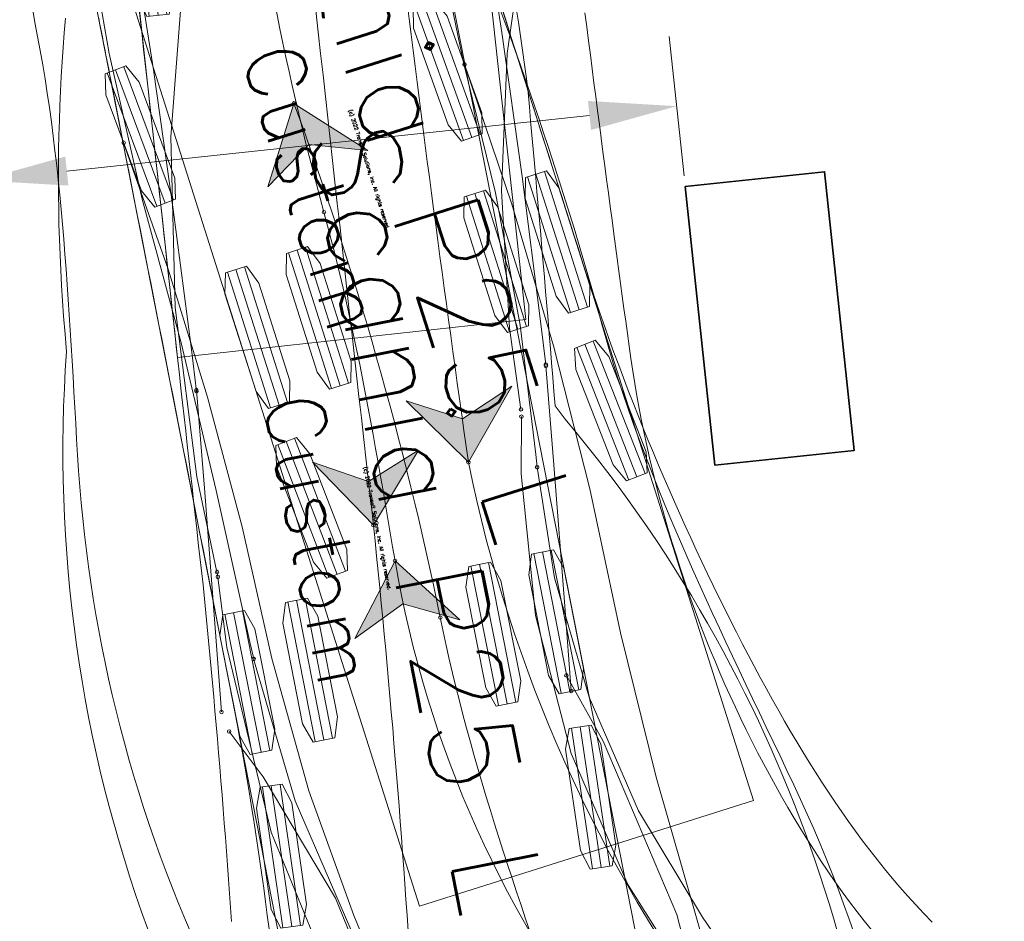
# Model space of a CAD drawing. Header units: metres. Extents: x -173 to 224, y -225 to 46.
# Tile 34 of 42: x 33.29 to 40.31, y 23.44 to 29.87. Entities that reach past the tile are written whole.
import ezdxf
from ezdxf.enums import TextEntityAlignment as Align

# ---------------------------------------------------------------- set-up
doc = ezdxf.new("R2010")
doc.units = ezdxf.units.M
doc.layers.get('Defpoints').update_dxf_attribs({"color": 40, "lineweight": 25})
doc.layers.add('N-WE-GR-GRAS-G', color=60, linetype='Continuous', lineweight=35)
doc.layers.add('X-XX-AL-M-250', color=7, linetype='Continuous', lineweight=18)
doc.styles.add('NLCS-ISO-M250-T25', font='NLCS-ISO.ttf', dxfattribs={"height": 0.625})
doc.styles.add('TSText', font='Simplex.shx')
doc.dimstyles.new('NLCS-M250-T25-PIJL_L2_H4', dxfattribs={"dimscale": 0.25, "dimtxt": 2.5, "dimasz": 2.5, "dimexe": 2, "dimexo": 2, "dimgap": 0.7, "dimtad": 1, "dimzin": 0, "dimdsep": 46, "dimtxsty": 'NLCS-ISO-M250-T25', "dimcen": 0, "dimdle": 2, "dimclrd": 256, "dimclre": 256, "dimclrt": 256, "dimadec": 4, "dimazin": 0, "dimtfac": 1, "dimtdec": 3, "dimtofl": 0, "dimtmove": 0, "dimatfit": 3, "dimfxl": 2, "dimfxlon": 1, "dimtfillclr": 256, "dimtolj": 1, "dimtzin": 0, "dimlwd": -1, "dimlwe": -1, "dimarcsym": 0})

# ---------------------------------------------------------------- blocks, each defined once
blk = doc.blocks.new('*U439')
at = {"layer": 'X-XX-AL-M-250', "color": 2, "linetype": 'Continuous', "lineweight": 0, "ltscale": 0.3048, "transparency": 33554687}
blk.add_circle((0, 0), 0.0127, dxfattribs=at)
blk = doc.blocks.new('*U441')
at = {"layer": 'X-XX-AL-M-250', "color": 2, "linetype": 'Continuous', "lineweight": 0, "ltscale": 0.3048, "transparency": 33554687}
blk.add_circle((0, 0), 0.0127, dxfattribs=at)
blk = doc.blocks.new('*U442')
at = {"layer": 'X-XX-AL-M-250', "color": 2, "linetype": 'Continuous', "lineweight": 0, "ltscale": 0.3048, "transparency": 33554687}
blk.add_circle((0, 0), 0.0127, dxfattribs=at)
blk = doc.blocks.new('*U444')
at = {"layer": 'X-XX-AL-M-250', "color": 2, "linetype": 'Continuous', "lineweight": 0, "ltscale": 0.3048, "transparency": 33554687}
blk.add_circle((0, 0), 0.0127, dxfattribs=at)
blk = doc.blocks.new('*U446')
at = {"layer": 'X-XX-AL-M-250', "color": 3, "linetype": 'Continuous', "ltscale": 0.3048, "transparency": 33554687, "flags": 128}
for points in [[(34.6151, 23.3313), (34.5659, 23.4463), (34.5185, 23.5613), (34.4727, 23.6764), (34.4285, 23.7914), (34.3859, 23.9065), (34.3448, 24.0215), (34.3053, 24.1366), (34.2674, 24.2516), (34.231, 24.3667), (34.1961, 24.4816), (34.1626, 24.5966), (34.1307, 24.7115), (34.1002, 24.8263), (34.0712, 24.941), (34.0438, 25.0558), (34.0177, 25.1704), (33.9931, 25.285), (33.9698, 25.3994), (33.9479, 25.5138), (33.9274, 25.6281), (33.9082, 25.7423), (33.8903, 25.8564), (33.8738, 25.9706), (33.8588, 26.0846), (33.8451, 26.1985), (33.8327, 26.3123), (33.8215, 26.4261), (33.8117, 26.5396), (33.8031, 26.6531), (33.7958, 26.7664), (33.7894, 26.8796), (33.7831, 26.9922), (33.7768, 27.1043), (33.7704, 27.2159), (33.7641, 27.3271), (33.7576, 27.4377), (33.751, 27.5479), (33.7442, 27.6577), (33.7372, 27.7669), (33.73, 27.8758), (33.7224, 27.9841), (33.7145, 28.092), (33.7063, 28.1993), (33.6977, 28.3062), (33.6886, 28.4126), (33.679, 28.5186), (33.6689, 28.624), (33.6583, 28.729), (33.647, 28.8334), (33.635, 28.9374), (33.6224, 29.0409), (33.609, 29.1439), (33.5949, 29.2465), (33.5799, 29.3487), (33.5642, 29.4504), (33.5475, 29.5517), (33.5298, 29.6526), (33.5113, 29.7531), (33.4924, 29.8534), (33.4741, 29.9539)], [(36.8271, 29.9451), (36.8576, 29.8489), (36.8881, 29.7529), (36.9185, 29.657), (36.9489, 29.5613), (36.9792, 29.4657), (37.0095, 29.3703), (37.0398, 29.275), (37.07, 29.1798), (37.1001, 29.0848), (37.1302, 28.99), (37.1603, 28.8953), (37.1903, 28.8007), (37.2202, 28.7063), (37.2502, 28.612), (37.28, 28.5179), (37.3099, 28.4239), (37.3397, 28.33), (37.3695, 28.2364), (37.3997, 28.1429), (37.4303, 28.0499), (37.4613, 27.9571), (37.4928, 27.8647), (37.5248, 27.7726), (37.5571, 27.6809), (37.59, 27.5895), (37.6232, 27.4985), (37.6569, 27.4077), (37.691, 27.3173), (37.7255, 27.2272)], [(37.7255, 27.2272), (37.7604, 27.1376), (37.7958, 27.0481), (37.8315, 26.9591), (37.8677, 26.8704), (37.9042, 26.7821), (37.9412, 26.6941), (37.9785, 26.6065), (38.0162, 26.5193), (38.0543, 26.4325), (38.0928, 26.346), (38.1316, 26.2599), (38.1708, 26.1742), (38.2103, 26.0889), (38.2502, 26.004), (38.2905, 25.9195), (38.331, 25.8354), (38.3719, 25.7518), (38.4132, 25.6685), (38.4547, 25.5857), (38.4965, 25.5034), (38.5387, 25.4215), (38.5811, 25.34), (38.6239, 25.2591), (38.667, 25.1787), (38.7105, 25.0988), (38.7543, 25.0195), (38.7986, 24.9408), (38.8408, 24.8671), (38.8836, 24.7936), (38.9269, 24.7205), (38.9708, 24.6477), (39.0154, 24.5754), (39.0606, 24.5034), (39.1064, 24.4319), (39.153, 24.3608), (39.2003, 24.2902), (39.2483, 24.2201), (39.2972, 24.1506), (39.3468, 24.0817), (39.3973, 24.0134), (39.4486, 23.9458), (39.5008, 23.8789), (39.5539, 23.8127), (39.6079, 23.7472), (39.6629, 23.6827), (39.7189, 23.619), (39.7759, 23.5562), (39.8337, 23.4942), (39.8924, 23.4331)]]:
    blk.add_lwpolyline(points, dxfattribs=at)
blk = doc.blocks.new('*U450')
at = {"layer": 'X-XX-AL-M-250', "color": 254, "linetype": 'Continuous', "lineweight": 0, "ltscale": 0.3048, "transparency": 33554687}
blk.add_lwpolyline([(0, 1.25), (-10.24, 1.25), (-10.24, -1.25), (0, -1.25), (0, 1.25), (0, 1.25)], close=True, dxfattribs=at)
blk = doc.blocks.new('*U449')
at = {"layer": 'X-XX-AL-M-250', "color": 2, "linetype": 'Continuous', "ltscale": 0.3048, "transparency": 33554687}
for p, q in [((0.9662, 0.813), (1.0589, -0.1988)), ((1.0294, 0.8188), (1.1222, -0.193)), ((1.0927, 0.8246), (1.1854, -0.1872)), ((-1.1954, 0.1822), (-1.0819, -0.8274)), ((-1.1323, 0.1893), (-1.0188, -0.8203)), ((-1.0692, 0.1964), (-0.9557, -0.8132)), ((2.0632, -2.9984), (2.3705, -3.9668)), ((2.1237, -2.9792), (2.431, -3.9475)), ((2.1842, -2.9599), (2.4916, -3.9283)), ((1.6274, -3.1367), (1.9347, -4.1051)), ((1.6879, -3.1175), (1.9953, -4.0859)), ((1.7484, -3.0982), (2.0558, -4.0666)), ((0.4792, -3.5011), (0.7866, -4.4695)), ((0.3582, -3.5395), (0.6655, -4.5079)), ((0.4187, -3.5203), (0.7261, -4.4887)), ((0.0435, -3.6394), (0.3508, -4.6078)), ((-0.0776, -3.6778), (0.2298, -4.6462)), ((-0.0171, -3.6586), (0.2903, -4.627)), ((2.4732, -4.193), (2.8443, -5.1388)), ((2.5323, -4.1698), (2.9034, -5.1156)), ((2.4141, -4.2162), (2.7852, -5.162)), ((0.2816, -4.9092), (0.6465, -5.8574)), ((0.3408, -4.8864), (0.7058, -5.8346)), ((0.4001, -4.8636), (0.765, -5.8118))]:
    blk.add_line(p, q, dxfattribs=at)
at = {"layer": 'X-XX-AL-M-250', "color": 254, "linetype": 'Continuous', "ltscale": 0.3048, "transparency": 33554687, "flags": 128}
for points in [[(0.9505, 0.8115), (1.1084, 0.826), (1.1689, 0.6887), (1.2357, -0.0398), (1.2011, -0.1858), (1.0432, -0.2002), (0.9827, -0.0629), (0.916, 0.6655)], [(-1.211, 0.1805), (-1.0535, 0.1982), (-0.9902, 0.0622), (-0.9085, -0.6648), (-0.94, -0.8114), (-1.0976, -0.8292), (-1.1609, -0.6931), (-1.2426, 0.0338)], [(2.0482, -3.0031), (2.1992, -2.9552), (2.2878, -3.0763), (2.5091, -3.7736), (2.5066, -3.9236), (2.3555, -3.9715), (2.267, -3.8504), (2.0457, -3.1531)], [(1.6124, -3.1414), (1.7635, -3.0935), (1.852, -3.2146), (2.0733, -3.9119), (2.0708, -4.0619), (1.9197, -4.1098), (1.8312, -3.9887), (1.6099, -3.2914)], [(0.3432, -3.5442), (0.4942, -3.4963), (0.5828, -3.6174), (0.8041, -4.3147), (0.8016, -4.4647), (0.6505, -4.5126), (0.562, -4.3915), (0.3407, -3.6943)], [(-0.0926, -3.6825), (0.0585, -3.6346), (0.147, -3.7557), (0.3683, -4.453), (0.3658, -4.603), (0.2147, -4.6509), (0.1262, -4.5298), (-0.0951, -3.8326)], [(2.3994, -4.2219), (2.547, -4.164), (2.6434, -4.279), (2.9105, -4.96), (2.918, -5.1098), (2.7705, -5.1677), (2.6741, -5.0528), (2.4069, -4.3718)], [(0.2669, -4.9148), (0.4148, -4.8579), (0.5105, -4.9735), (0.7732, -5.6562), (0.7797, -5.8061), (0.6318, -5.863), (0.5362, -5.7474), (0.2734, -5.0647)]]:
    blk.add_lwpolyline(points, close=True, dxfattribs=at)
at = {"layer": 'X-XX-AL-M-250', "rotation": 107.6080401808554}
blk.add_blockref('*U450', (-0.6141, 1.9349), dxfattribs=at)
at = {"layer": 'X-XX-AL-M-250', "color": 4, "transparency": 33554687, "style": 'TSText'}
for s, height, p in [('Scania P25 L', 0.625, (1.2803, -2.8356)), ('Custom', 0.41667, (0.5356, -3.0719)), ('(c) 2022 Transoft Solutions, Inc. All rights reserved.', 0.025, (0.9347, -2.9452))]:
    blk.add_text(s, height=height, rotation=287.60804, dxfattribs=at).set_placement(p, align=Align.MIDDLE_CENTER)
blk = doc.blocks.new('*U469')
at = {"layer": 'X-XX-AL-M-250', "color": 6, "linetype": 'Continuous', "lineweight": 0, "ltscale": 0.3048, "transparency": 33554687}
blk.add_circle((0, 0), 0.0127, dxfattribs=at)
blk = doc.blocks.new('*U470')
at = {"layer": 'X-XX-AL-M-250', "transparency": 33554687}
blk.add_hatch(color=4, dxfattribs=at).paths.add_polyline_path([(0, 0), (-0.2877, -0.5548), (0.0547, -0.3077), (0.4615, -0.4215)])
at = {"layer": 'X-XX-AL-M-250', "color": 4, "linetype": 'Continuous', "ltscale": 0.3048, "transparency": 33554687, "flags": 128}
blk.add_lwpolyline([(0, 0), (-0.2877, -0.5548), (0.0547, -0.3077), (0.4615, -0.4215)], close=True, dxfattribs=at)
blk = doc.blocks.new('*U471')
at = {"layer": 'X-XX-AL-M-250', "color": 6, "linetype": 'Continuous', "lineweight": 0, "ltscale": 0.3048, "transparency": 33554687}
blk.add_circle((0, 0), 0.0127, dxfattribs=at)
blk = doc.blocks.new('*U472')
at = {"layer": 'X-XX-AL-M-250', "color": 6, "linetype": 'Continuous', "lineweight": 0, "ltscale": 0.3048, "transparency": 33554687}
blk.add_circle((0, 0), 0.0127, dxfattribs=at)
blk = doc.blocks.new('*U473')
at = {"layer": 'X-XX-AL-M-250', "color": 6, "linetype": 'Continuous', "lineweight": 0, "ltscale": 0.3048, "transparency": 33554687}
blk.add_circle((0, 0), 0.0127, dxfattribs=at)
blk = doc.blocks.new('*U425')
at = {"layer": 'X-XX-AL-M-250', "color": 2, "linetype": 'Continuous', "ltscale": 0.3048, "transparency": 33554687, "flags": 128}
for points in [[(37.0747, 26.6797), (37.066, 26.7691), (36.953, 27.6932), (36.7786, 28.6364), (36.5494, 29.5668), (36.3597, 30.4887), (36.217, 31.419), (36.1453, 32.0739)], [(35.0526, 25.3108), (35.0272, 25.4225), (34.7852, 26.5125), (34.5343, 27.5665), (34.2569, 28.5914), (34.0208, 29.6304), (33.8377, 30.6801), (33.7413, 31.4197)], [(38.3578, 23.3194), (38.2539, 23.468), (37.7988, 24.2264), (37.4451, 25.0391), (37.1996, 25.8908), (37.0748, 26.6786)], [(37.2969, 21.1233), (37.1431, 21.2918), (36.4162, 22.214), (35.8152, 23.2214), (35.3494, 24.2982), (35.0524, 25.3116)]]:
    blk.add_lwpolyline(points, dxfattribs=at)
at = {"layer": 'X-XX-AL-M-250', "color": 6, "linetype": 'Continuous', "ltscale": 0.3048, "transparency": 33554687, "flags": 128}
blk.add_lwpolyline([(36.0609, 26.0112), (36.0441, 26.1114), (36.0271, 26.2116), (36.0101, 26.3118), (35.9929, 26.4119), (35.9757, 26.512), (35.9582, 26.6121), (35.9406, 26.7122), (35.9227, 26.8122), (35.9046, 26.9122), (35.8862, 27.0121), (35.8674, 27.1119), (35.8483, 27.2117), (35.8288, 27.3114), (35.8089, 27.4111), (35.7886, 27.5106), (35.7678, 27.6101), (35.7465, 27.7094), (35.7246, 27.8086), (35.7022, 27.9077), (35.6791, 28.0067), (35.6555, 28.1055), (35.6312, 28.2041), (35.6061, 28.3026), (35.5804, 28.4009), (35.5539, 28.499)], dxfattribs=at)
at = {"layer": 'X-XX-AL-M-250', "color": 6, "linetype": 'Continuous', "ltscale": 0.3048, "transparency": 33554687}
for centre, radius, start, end in [((54.6408, 33.7689), 19.801, 185.85364, 195.43489), ((43.8721, 27.3489), 7.9249, 189.7175, 218.71475)]:
    blk.add_arc(centre, radius, start, end, dxfattribs=at)
at = {"layer": 'X-XX-AL-M-250'}
for name, p in [('*U449', (34.943, 31.7494)), ('*U446', (0, 0)), ('*U444', (37.0747, 26.6797)), ('*U441', (37.0748, 26.6786)), ('*U470', (36.0609, 26.0112)), ('*U439', (35.0524, 25.3116)), ('*U442', (35.0526, 25.3108))]:
    blk.add_blockref(name, p, dxfattribs=at)
for name, p, rotation in [('*U473', (35.5539, 28.499), 105.4348888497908), ('*U472', (35.5539, 28.499), 105.116258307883), ('*U471', (36.0609, 26.0112), 99.93820930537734), ('*U469', (36.0609, 26.0112), 99.71749925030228)]:
    blk.add_blockref(name, p, dxfattribs=dict(at, rotation=rotation))
blk = doc.blocks.new('*U509')
at = {"layer": 'X-XX-AL-M-250', "color": 2, "linetype": 'Continuous', "lineweight": 0, "ltscale": 0.3048, "transparency": 33554687}
blk.add_circle((0, 0), 0.0127, dxfattribs=at)
blk = doc.blocks.new('*U511')
at = {"layer": 'X-XX-AL-M-250', "color": 2, "linetype": 'Continuous', "lineweight": 0, "ltscale": 0.3048, "transparency": 33554687}
blk.add_circle((0, 0), 0.0127, dxfattribs=at)
blk = doc.blocks.new('*U512')
at = {"layer": 'X-XX-AL-M-250', "color": 3, "linetype": 'Continuous', "ltscale": 0.3048, "transparency": 33554687, "flags": 128}
for points in [[(33.9208, 25.0618), (33.9086, 25.1582), (33.8961, 25.2546), (33.8831, 25.3512), (33.8698, 25.4477), (33.856, 25.5443), (33.8418, 25.6409), (33.8273, 25.7375), (33.8123, 25.8342), (33.7969, 25.931), (33.7811, 26.0277), (33.7649, 26.1246), (33.7483, 26.2215), (33.7312, 26.3184), (33.7138, 26.4154), (33.6959, 26.5125), (33.6776, 26.6096), (33.6589, 26.7067), (33.6399, 26.8039), (33.6208, 26.9013), (33.6016, 26.9987), (33.5825, 27.0962), (33.5633, 27.1939), (33.5441, 27.2917), (33.5248, 27.3896), (33.5056, 27.4876), (33.4863, 27.5858), (33.467, 27.684), (33.4477, 27.7824), (33.4283, 27.8809), (33.409, 27.9795), (33.3896, 28.0782), (33.3702, 28.1771), (33.3507, 28.276), (33.3313, 28.3751), (33.3118, 28.4743), (33.2923, 28.5736), (33.2728, 28.6729), (33.2532, 28.7724), (33.2337, 28.8719), (33.2141, 28.9716), (33.1945, 29.0712), (33.1749, 29.171), (33.1553, 29.2707), (33.1357, 29.3705), (33.1161, 29.4704), (33.0965, 29.5702), (33.0769, 29.6701), (33.0573, 29.77), (33.0377, 29.8699), (33.018, 29.9698), (32.9985, 30.0694), (32.9788, 30.1693), (32.9593, 30.2689), (32.9397, 30.3687), (32.9201, 30.4682), (32.9005, 30.5679), (32.881, 30.6672), (32.8615, 30.7667), (32.842, 30.8658), (32.8226, 30.9648), (32.8034, 31.0624), (32.7969, 31.0956), (32.7904, 31.1287), (32.7839, 31.1619), (32.7774, 31.195), (32.7709, 31.2281), (32.7644, 31.2613), (32.7578, 31.2944), (32.7513, 31.3275), (32.7448, 31.3606), (32.7383, 31.3937), (32.7318, 31.4268), (32.7253, 31.4599), (32.7188, 31.493), (32.7123, 31.5261), (32.7058, 31.5592)], [(35.5758, 31.607), (35.6106, 31.5125), (35.6455, 31.4167), (35.6801, 31.3207), (35.7144, 31.2244), (35.7483, 31.128), (35.7819, 31.0314), (35.815, 30.9349), (35.8479, 30.8382), (35.8803, 30.7415), (35.9124, 30.6447), (35.944, 30.5479), (35.9754, 30.4509), (36.0063, 30.3537), (36.0369, 30.2565), (36.0672, 30.1591), (36.097, 30.0618), (36.1266, 29.9642), (36.1557, 29.8666), (36.1845, 29.7688), (36.2129, 29.671), (36.241, 29.5729), (36.2687, 29.4748), (36.2961, 29.3764), (36.3235, 29.2779), (36.3521, 29.1795), (36.3819, 29.0813), (36.413, 28.983), (36.4452, 28.8849), (36.4785, 28.7868), (36.513, 28.6887), (36.5485, 28.5906), (36.585, 28.4924), (36.6225, 28.3943), (36.6609, 28.2961), (36.7001, 28.1978), (36.7403, 28.0995), (36.7813, 28.001), (36.8231, 27.9025), (36.8656, 27.8038), (36.9088, 27.705), (36.9527, 27.606), (36.9972, 27.5069), (37.0423, 27.4075), (37.0879, 27.3079), (37.134, 27.2081), (37.1807, 27.108), (37.2277, 27.0076), (37.2752, 26.9069), (37.3231, 26.8059), (37.3713, 26.7045), (37.4198, 26.6029), (37.4686, 26.5008), (37.5175, 26.3984), (37.5667, 26.2956), (37.616, 26.1925), (37.6655, 26.0889), (37.714, 25.9848), (37.7614, 25.8801), (37.8076, 25.7749), (37.8526, 25.669), (37.8964, 25.5626), (37.9391, 25.4556), (37.9805, 25.3481), (38.0208, 25.24), (38.0598, 25.1314), (38.0974, 25.0222)]]:
    blk.add_lwpolyline(points, dxfattribs=at)
blk = doc.blocks.new('*U516')
at = {"layer": 'X-XX-AL-M-250', "color": 254, "linetype": 'Continuous', "lineweight": 0, "ltscale": 0.3048, "transparency": 33554687}
blk.add_lwpolyline([(0, 1.25), (-10.24, 1.25), (-10.24, -1.25), (0, -1.25), (0, 1.25), (0, 1.25)], close=True, dxfattribs=at)
blk = doc.blocks.new('*U515')
at = {"layer": 'X-XX-AL-M-250', "color": 2, "linetype": 'Continuous', "ltscale": 0.3048, "transparency": 33554687}
for p, q in [((0.9248, 0.713), (1.2688, -0.243)), ((0.9846, 0.7345), (1.3286, -0.2215)), ((0.8651, 0.6915), (1.2091, -0.2645)), ((-1.3335, 0.2173), (-0.978, -0.7345)), ((-1.274, 0.2395), (-0.9185, -0.7123)), ((-1.2146, 0.2617), (-0.8591, -0.6901)), ((1.7108, -3.2125), (1.9066, -4.2095)), ((1.7731, -3.2003), (1.9689, -4.1972)), ((1.8354, -3.188), (2.0312, -4.185)), ((1.2621, -3.3006), (1.458, -4.2976)), ((1.3244, -3.2884), (1.5203, -4.2853)), ((1.3867, -3.2761), (1.5826, -4.2731)), ((-0.0445, -3.5573), (0.1513, -4.5542)), ((0.0178, -3.545), (0.2136, -4.542)), ((0.0801, -3.5328), (0.2759, -4.5297)), ((-0.4931, -3.6454), (-0.2973, -4.6423)), ((-0.4308, -3.6332), (-0.235, -4.6301)), ((-0.3685, -3.6209), (-0.1727, -4.6179)), ((1.9791, -4.4576), (2.1288, -5.4625)), ((2.0419, -4.4482), (2.1916, -5.4531)), ((2.1047, -4.4389), (2.2544, -5.4438)), ((-0.225, -4.878), (-0.079, -5.8834)), ((-0.1622, -4.8689), (-0.0162, -5.8743)), ((-0.0993, -4.8597), (0.0466, -5.8652))]:
    blk.add_line(p, q, dxfattribs=at)
at = {"layer": 'X-XX-AL-M-250', "color": 254, "linetype": 'Continuous', "ltscale": 0.3048, "transparency": 33554687, "flags": 128}
for points in [[(0.8503, 0.6861), (0.9994, 0.7398), (1.0925, 0.6221), (1.3402, -0.0662), (1.3434, -0.2162), (1.1942, -0.2699), (1.1011, -0.1522), (0.8535, 0.5361)], [(-1.3483, 0.2117), (-1.1998, 0.2672), (-1.1053, 0.1507), (-0.8493, -0.5346), (-0.8443, -0.6846), (-0.9928, -0.74), (-1.0873, -0.6235), (-1.3433, 0.0618)], [(1.6953, -3.2155), (1.8508, -3.185), (1.9251, -3.3154), (2.0661, -4.0332), (2.0467, -4.1819), (1.8911, -4.2125), (1.8169, -4.0821), (1.6759, -3.3643)], [(1.2467, -3.3037), (1.4022, -3.2731), (1.4765, -3.4035), (1.6175, -4.1213), (1.598, -4.2701), (1.4425, -4.3006), (1.3682, -4.1702), (1.2272, -3.4524)], [(-0.06, -3.5603), (0.0956, -3.5298), (0.1698, -3.6601), (0.3108, -4.3779), (0.2914, -4.5267), (0.1359, -4.5573), (0.0616, -4.4269), (-0.0794, -3.7091)], [(-0.5086, -3.6484), (-0.3531, -3.6179), (-0.2788, -3.7483), (-0.1378, -4.4661), (-0.1572, -4.6148), (-0.3128, -4.6454), (-0.387, -4.515), (-0.528, -3.7972)], [(1.9635, -4.4599), (2.1203, -4.4366), (2.1885, -4.5702), (2.2963, -5.2937), (2.27, -5.4415), (2.1132, -5.4648), (2.045, -5.3312), (1.9372, -4.6076)], [(-0.2406, -4.8803), (-0.0838, -4.8575), (-0.0161, -4.9914), (0.089, -5.7153), (0.0622, -5.8629), (-0.0946, -5.8857), (-0.1623, -5.7518), (-0.2674, -5.0279)]]:
    blk.add_lwpolyline(points, close=True, dxfattribs=at)
at = {"layer": 'X-XX-AL-M-250', "rotation": 101.1127567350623}
blk.add_blockref('*U516', (-0.3913, 1.9919), dxfattribs=at)
at = {"layer": 'X-XX-AL-M-250', "color": 4, "transparency": 33554687, "style": 'TSText'}
for s, height, p in [('Scania P25 L', 0.625, (0.9513, -2.9622)), ('Custom', 0.41667, (0.1847, -3.1128)), ('(c) 2022 Transoft Solutions, Inc. All rights reserved.', 0.025, (0.5956, -3.0321))]:
    blk.add_text(s, height=height, rotation=281.11276, dxfattribs=at).set_placement(p, align=Align.MIDDLE_CENTER)
blk = doc.blocks.new('*U526')
at = {"layer": 'X-XX-AL-M-250', "color": 6, "linetype": 'Continuous', "lineweight": 0, "ltscale": 0.3048, "transparency": 33554687}
blk.add_circle((0, 0), 0.0127, dxfattribs=at)
blk = doc.blocks.new('*U527')
at = {"layer": 'X-XX-AL-M-250', "color": 6, "linetype": 'Continuous', "lineweight": 0, "ltscale": 0.3048, "transparency": 33554687}
blk.add_circle((0, 0), 0.0127, dxfattribs=at)
blk = doc.blocks.new('*U528')
at = {"layer": 'X-XX-AL-M-250', "color": 6, "linetype": 'Continuous', "lineweight": 0, "ltscale": 0.3048, "transparency": 33554687}
blk.add_circle((0, 0), 0.0127, dxfattribs=at)
blk = doc.blocks.new('*U529')
at = {"layer": 'X-XX-AL-M-250', "transparency": 33554687}
blk.add_hatch(color=4, dxfattribs=at).paths.add_polyline_path([(0, 0), (-0.1878, -0.5961), (0.1069, -0.2936), (0.5272, -0.3357)])
at = {"layer": 'X-XX-AL-M-250', "color": 4, "linetype": 'Continuous', "ltscale": 0.3048, "transparency": 33554687, "flags": 128}
blk.add_lwpolyline([(0, 0), (-0.1878, -0.5961), (0.1069, -0.2936), (0.5272, -0.3357)], close=True, dxfattribs=at)
blk = doc.blocks.new('*U499')
at = {"layer": 'X-XX-AL-M-250', "color": 2, "linetype": 'Continuous', "ltscale": 0.3048, "transparency": 33554687, "flags": 128}
for points in [[(37.2357, 24.2236), (36.9848, 25.0896), (36.6827, 26.1446), (36.4288, 27.1745), (36.2089, 28.2018), (35.9504, 29.2224), (35.6525, 30.2322), (35.3154, 31.2296)], [(34.8098, 24.4755), (34.5264, 25.1559), (34.2046, 26.0466), (33.9422, 26.9898), (33.7288, 27.9302), (33.4827, 28.8545), (33.201, 29.7684), (32.8838, 30.6708)]]:
    blk.add_lwpolyline(points, dxfattribs=at)
at = {"layer": 'X-XX-AL-M-250', "color": 6, "linetype": 'Continuous', "ltscale": 0.3048, "transparency": 33554687, "flags": 128}
blk.add_lwpolyline([(35.7845, 25.0376), (35.7518, 25.1338), (35.7193, 25.2301), (35.6871, 25.3265), (35.6551, 25.4229), (35.6235, 25.5195), (35.5922, 25.6161), (35.5613, 25.7129), (35.5308, 25.8098), (35.5007, 25.9068), (35.4711, 26.004), (35.4419, 26.1014), (35.4133, 26.1989), (35.3853, 26.2965), (35.3578, 26.3943), (35.331, 26.4923), (35.3048, 26.5905), (35.2794, 26.6889), (35.2546, 26.7874), (35.2306, 26.8861), (35.2074, 26.985), (35.1851, 27.0841), (35.1635, 27.1834), (35.1429, 27.2829)], dxfattribs=at)
at = {"layer": 'X-XX-AL-M-250', "color": 6, "linetype": 'Continuous', "ltscale": 0.3048, "transparency": 33554687}
blk.add_arc((9.8711, 22.0751), 25.8028, 11.6441, 20.12159, dxfattribs=at)
at = {"layer": 'X-XX-AL-M-250'}
for name, p in [('*U512', (0, 0)), ('*U515', (34.0991, 30.9516)), ('*U511', (35.3154, 31.2296)), ('*U529', (34.0991, 30.9516)), ('*U509', (32.8838, 30.6708))]:
    blk.add_blockref(name, p, dxfattribs=at)
for name, p, rotation in [('*U528', (34.0991, 30.9516), 110.1215919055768), ('*U526', (35.1429, 27.2829), 101.7083441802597), ('*U527', (35.1429, 27.2829), 101.6440990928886)]:
    blk.add_blockref(name, p, dxfattribs=dict(at, rotation=rotation))
blk = doc.blocks.new('*D530')
at = {"layer": 'Defpoints', "color": 0, "transparency": 16777216}
for p in [(37.9752, 29.2555), (38.142, 27.6877), (33.17, 27.1587)]:
    blk.add_point(p, dxfattribs=at)
at = {"layer": 'X-XX-AL-M-250', "transparency": 16777216}
for p, q in [((38.0281, 28.7583), (37.9222, 29.7527)), ((33.0561, 28.2292), (32.9503, 29.2236)), ((37.3537, 29.1894), (33.6247, 28.7926)), ((33.0032, 28.7264), (28.2387, 28.2195))]:
    blk.add_line(p, q, dxfattribs=at)
for points in [[(37.3426, 29.2929), (37.3647, 29.0858), (37.9752, 29.2555)], [(33.6137, 28.8962), (33.6357, 28.689), (33.0032, 28.7264)]]:
    blk.add_solid(points, dxfattribs=at)
at = {"layer": 'X-XX-AL-M-250', "transparency": 16777216, "insert": (29.0448, 28.7955), "char_height": 0.625, "attachment_point": 5, "rotation": 6.07388, "style": 'NLCS-ISO-M250-T25'}
blk.add_mtext('\\A1;5.00', dxfattribs=at)
blk = doc.blocks.new('*U545')
at = {"layer": 'X-XX-AL-M-250', "color": 2, "linetype": 'Continuous', "lineweight": 0, "ltscale": 0.3048, "transparency": 33554687}
blk.add_circle((0, 0), 0.0127, dxfattribs=at)
blk = doc.blocks.new('*U547')
at = {"layer": 'X-XX-AL-M-250', "color": 2, "linetype": 'Continuous', "lineweight": 0, "ltscale": 0.3048, "transparency": 33554687}
blk.add_circle((0, 0), 0.0127, dxfattribs=at)
blk = doc.blocks.new('*U548')
at = {"layer": 'X-XX-AL-M-250', "color": 2, "linetype": 'Continuous', "lineweight": 0, "ltscale": 0.3048, "transparency": 33554687}
blk.add_circle((0, 0), 0.0127, dxfattribs=at)
blk = doc.blocks.new('*U550')
at = {"layer": 'X-XX-AL-M-250', "color": 2, "linetype": 'Continuous', "lineweight": 0, "ltscale": 0.3048, "transparency": 33554687}
blk.add_circle((0, 0), 0.0127, dxfattribs=at)
blk = doc.blocks.new('*U556')
at = {"layer": 'X-XX-AL-M-250', "color": 3, "linetype": 'Continuous', "ltscale": 0.3048, "transparency": 33554687, "flags": 128}
for points in [[(34.2021, 23.3837), (34.1578, 23.5068), (34.1151, 23.6306), (34.0741, 23.7549), (34.0348, 23.8798), (33.9972, 24.0052), (33.9612, 24.1312), (33.9268, 24.2575), (33.8941, 24.3843), (33.863, 24.5115), (33.8336, 24.6392), (33.806, 24.7672), (33.7802, 24.8957), (33.7559, 25.0244), (33.7334, 25.1535), (33.7125, 25.2829), (33.6933, 25.4125), (33.6757, 25.5424), (33.6602, 25.6725), (33.6463, 25.8029), (33.6341, 25.9334), (33.6236, 26.0641), (33.6147, 26.1948), (33.6076, 26.3257), (33.6021, 26.4566), (33.5986, 26.5876), (33.5969, 26.7186), (33.5968, 26.8496), (33.5984, 26.9806), (33.6017, 27.1114), (33.6067, 27.242), (33.6134, 27.3725), (33.6219, 27.5029), (33.6121, 27.6298), (33.6018, 27.7564), (33.5939, 27.8668), (33.587, 27.9767), (33.581, 28.0861), (33.5759, 28.195), (33.5717, 28.3033), (33.5685, 28.4112), (33.5663, 28.5185), (33.565, 28.6253), (33.5645, 28.7317), (33.5648, 28.8377), (33.5659, 28.9433), (33.5681, 29.0484), (33.5711, 29.1534), (33.5749, 29.258), (33.5795, 29.3626), (33.5849, 29.4668), (33.5913, 29.571), (33.5985, 29.675), (33.6065, 29.7792), (33.6153, 29.8831)], [(37.3214, 29.9221), (37.3341, 29.822), (37.3468, 29.722), (37.3595, 29.6221), (37.3723, 29.5224), (37.3851, 29.4229), (37.398, 29.3236), (37.4108, 29.2245), (37.4237, 29.1258), (37.4365, 29.0272), (37.4494, 28.929), (37.4623, 28.831), (37.4753, 28.7334), (37.4882, 28.636), (37.5011, 28.5389), (37.5141, 28.4422), (37.527, 28.3457), (37.539, 28.2567), (37.551, 28.1677), (37.5631, 28.0787), (37.5752, 27.9896), (37.5874, 27.9005), (37.5996, 27.8115), (37.6119, 27.7223), (37.6242, 27.6331), (37.6365, 27.5439), (37.6492, 27.4547), (37.6626, 27.3655), (37.677, 27.2766), (37.6922, 27.1878), (37.7083, 27.0992), (37.7254, 27.0107), (37.7433, 26.9225), (37.7621, 26.8345), (37.7818, 26.7467), (37.8023, 26.6591), (37.8238, 26.5717), (37.8461, 26.4846), (37.8693, 26.3977), (37.8933, 26.3111), (37.9183, 26.2248), (37.9441, 26.1387), (37.9707, 26.0529), (37.9983, 25.9674), (38.0267, 25.8822), (38.0559, 25.7972), (38.086, 25.7126), (38.1169, 25.6283), (38.1487, 25.5443), (38.1813, 25.4606), (38.2148, 25.3773), (38.2491, 25.2944), (38.2843, 25.2117), (38.3202, 25.1295), (38.357, 25.0476), (38.3946, 24.9661), (38.433, 24.885), (38.4723, 24.8044), (38.5123, 24.7241), (38.5531, 24.6442), (38.5948, 24.5648), (38.6372, 24.4858), (38.6804, 24.4073), (38.7244, 24.3292), (38.7691, 24.2515), (38.8146, 24.1744), (38.8609, 24.0977), (38.908, 24.0215), (38.9558, 23.9458), (39.0044, 23.8705), (39.0538, 23.7959), (39.1045, 23.7221), (39.1563, 23.6492), (39.2093, 23.5772), (39.2634, 23.5062), (39.3143, 23.4416), (39.3661, 23.3779)]]:
    blk.add_lwpolyline(points, dxfattribs=at)
blk = doc.blocks.new('*U562')
at = {"layer": 'X-XX-AL-M-250', "color": 6, "linetype": 'Continuous', "lineweight": 0, "ltscale": 0.3048, "transparency": 33554687}
blk.add_circle((0, 0), 0.0127, dxfattribs=at)
blk = doc.blocks.new('*U563')
at = {"layer": 'X-XX-AL-M-250', "transparency": 33554687}
blk.add_hatch(color=4, dxfattribs=at).paths.add_polyline_path([(0, 0), (0.3087, 0.5434), (-0.043, 0.3095), (-0.445, 0.4388)])
at = {"layer": 'X-XX-AL-M-250', "color": 4, "linetype": 'Continuous', "ltscale": 0.3048, "transparency": 33554687, "flags": 128}
blk.add_lwpolyline([(0, 0), (0.3087, 0.5434), (-0.043, 0.3095), (-0.445, 0.4388)], close=True, dxfattribs=at)
blk = doc.blocks.new('*U564')
at = {"layer": 'X-XX-AL-M-250', "color": 6, "linetype": 'Continuous', "lineweight": 0, "ltscale": 0.3048, "transparency": 33554687}
blk.add_circle((0, 0), 0.0127, dxfattribs=at)
blk = doc.blocks.new('*U539')
at = {"layer": 'X-XX-AL-M-250', "color": 2, "linetype": 'Continuous', "ltscale": 0.3048, "transparency": 33554687, "flags": 128}
for points in [[(37.085, 31.3643), (36.9041, 30.6012), (36.7653, 29.6314), (36.7247, 28.6525), (36.7826, 27.6744), (36.8645, 27.0921)], [(34.6185, 31.2104), (34.4581, 30.2498), (34.367, 29.036), (34.3983, 27.8191), (34.5518, 26.6115), (34.7019, 25.8965)], [(36.868, 27.0405), (36.8654, 26.6325), (36.9679, 25.6204), (37.2239, 24.6358), (37.6274, 23.7019), (38.1688, 22.8406), (38.8355, 22.0722), (39.6117, 21.4146), (40.2994, 20.9789)], [(34.6961, 25.9309), (34.7655, 25.393), (35.0821, 24.0746), (35.5964, 22.82), (36.2965, 21.6587), (37.1657, 20.6181), (38.1837, 19.7224), (39.3267, 18.9929), (40.313, 18.5405)]]:
    blk.add_lwpolyline(points, dxfattribs=at)
at = {"layer": 'X-XX-AL-M-250', "color": 6, "linetype": 'Continuous', "ltscale": 0.3048, "transparency": 33554687}
for centre, radius, start, end in [((234.047, 54.779), 199.5408, 185.989134, 188.085189), ((46.4619, 28.7386), 10.1755, 191.47374, 216.84976)]:
    blk.add_arc(centre, radius, start, end, dxfattribs=at)
at = {"layer": 'X-XX-AL-M-250'}
for name, p in [('*U556', (0, 0)), ('*U563', (36.4897, 26.7145)), ('*U547', (36.8645, 27.0921)), ('*U550', (36.868, 27.0405)), ('*U548', (34.6961, 25.9309)), ('*U545', (34.7019, 25.8965))]:
    blk.add_blockref(name, p, dxfattribs=at)
for name, rotation in [('*U564', 281.4737413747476), ('*U562', 278.0851894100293)]:
    blk.add_blockref(name, (36.4897, 26.7145), dxfattribs=dict(at, rotation=rotation))
blk = doc.blocks.new('*U588')
at = {"layer": 'X-XX-AL-M-250', "color": 2, "linetype": 'Continuous', "lineweight": 0, "ltscale": 0.3048, "transparency": 33554687}
blk.add_circle((0, 0), 0.0127, dxfattribs=at)
blk = doc.blocks.new('*U590')
at = {"layer": 'X-XX-AL-M-250', "color": 2, "linetype": 'Continuous', "lineweight": 0, "ltscale": 0.3048, "transparency": 33554687}
blk.add_circle((0, 0), 0.0127, dxfattribs=at)
blk = doc.blocks.new('*U591')
at = {"layer": 'X-XX-AL-M-250', "color": 2, "linetype": 'Continuous', "lineweight": 0, "ltscale": 0.3048, "transparency": 33554687}
blk.add_circle((0, 0), 0.0127, dxfattribs=at)
blk = doc.blocks.new('*U592')
at = {"layer": 'X-XX-AL-M-250', "color": 2, "linetype": 'Continuous', "lineweight": 0, "ltscale": 0.3048, "transparency": 33554687}
blk.add_circle((0, 0), 0.0127, dxfattribs=at)
blk = doc.blocks.new('*U593')
at = {"layer": 'X-XX-AL-M-250', "color": 2, "linetype": 'Continuous', "lineweight": 0, "ltscale": 0.3048, "transparency": 33554687}
blk.add_circle((0, 0), 0.0127, dxfattribs=at)
blk = doc.blocks.new('*U594')
at = {"layer": 'X-XX-AL-M-250', "color": 2, "linetype": 'Continuous', "lineweight": 0, "ltscale": 0.3048, "transparency": 33554687}
blk.add_circle((0, 0), 0.0127, dxfattribs=at)
blk = doc.blocks.new('*U595')
at = {"layer": 'X-XX-AL-M-250', "color": 2, "linetype": 'Continuous', "lineweight": 0, "ltscale": 0.3048, "transparency": 33554687}
blk.add_circle((0, 0), 0.0127, dxfattribs=at)
blk = doc.blocks.new('*U597')
at = {"layer": 'X-XX-AL-M-250', "color": 2, "linetype": 'Continuous', "lineweight": 0, "ltscale": 0.3048, "transparency": 33554687}
blk.add_circle((0, 0), 0.0127, dxfattribs=at)
blk = doc.blocks.new('*U603')
at = {"layer": 'X-XX-AL-M-250', "color": 3, "linetype": 'Continuous', "ltscale": 0.3048, "transparency": 33554687, "flags": 128}
for points in [[(36.8309, 29.9559), (36.8459, 29.8555), (36.8607, 29.7551), (36.8755, 29.6546), (36.8901, 29.5541), (36.9046, 29.4536), (36.9153, 29.3527), (36.9245, 29.2515), (36.9337, 29.1504), (36.9428, 29.0492), (36.9519, 28.9479), (36.9609, 28.8466), (36.9699, 28.7453), (36.9788, 28.644), (36.9877, 28.5426), (36.9966, 28.4411), (37.0055, 28.3396), (37.0143, 28.238), (37.023, 28.1364), (37.0317, 28.0348), (37.0404, 27.9331), (37.0491, 27.8313), (37.0577, 27.7296), (37.0662, 27.6277), (37.0747, 27.5258), (37.0832, 27.4238), (37.0917, 27.3218), (37.1001, 27.2198), (37.1084, 27.1177), (37.1797, 27.0221), (37.2584, 26.9273), (37.3355, 26.832), (37.411, 26.7365), (37.485, 26.6406), (37.5569, 26.5444), (37.6275, 26.4479), (37.6966, 26.351), (37.7643, 26.2538), (37.8304, 26.1564), (37.8948, 26.0585), (37.9579, 25.9605), (38.0197, 25.8621), (38.0802, 25.7635), (38.1389, 25.6645), (38.1962, 25.5654), (38.2523, 25.4661), (38.3071, 25.3668), (38.3601, 25.2672), (38.4117, 25.1678), (38.4622, 25.0681), (38.5113, 24.9688), (38.5587, 24.869), (38.6047, 24.7697), (38.6498, 24.6701), (38.6933, 24.5708), (38.7355, 24.4711), (38.7765, 24.3717), (38.8166, 24.2718), (38.855, 24.1721), (38.8924, 24.0719), (38.9288, 23.9718), (38.9642, 23.871), (38.998, 23.7703), (39.0312, 23.6688), (39.0633, 23.5673), (39.0941, 23.4649), (39.1239, 23.3622)], [(34.7995, 23.4373), (34.7926, 23.5375), (34.7855, 23.6377), (34.7783, 23.7381), (34.7709, 23.8385), (34.7634, 23.939), (34.7558, 24.0394), (34.748, 24.1399), (34.7402, 24.2403), (34.7321, 24.3408), (34.724, 24.441), (34.7157, 24.5414), (34.7073, 24.6415), (34.6988, 24.7417), (34.6901, 24.8417), (34.6813, 24.9417), (34.6724, 25.0415), (34.6634, 25.1414), (34.6542, 25.2412), (34.6449, 25.3409), (34.6355, 25.4407), (34.626, 25.5404), (34.6163, 25.6402), (34.6065, 25.74), (34.5965, 25.8398), (34.5853, 25.9395), (34.574, 26.0393), (34.5627, 26.1391), (34.5514, 26.2389), (34.5402, 26.3388), (34.5289, 26.4388), (34.5176, 26.5388), (34.5063, 26.6388), (34.4951, 26.7389), (34.4838, 26.839), (34.4725, 26.9392), (34.4612, 27.0395), (34.45, 27.1397), (34.4387, 27.2401), (34.4274, 27.3405), (34.4162, 27.4409), (34.4051, 27.5414), (34.3941, 27.6419), (34.3831, 27.7425), (34.3721, 27.8432), (34.3611, 27.9438), (34.3501, 28.0446), (34.3391, 28.1453), (34.328, 28.2461), (34.317, 28.347), (34.306, 28.4478), (34.2949, 28.5488), (34.2839, 28.6497), (34.2729, 28.7507), (34.2618, 28.8517), (34.2508, 28.9527), (34.2397, 29.0538), (34.2287, 29.1548), (34.2176, 29.2559), (34.2066, 29.357), (34.1954, 29.4581), (34.1834, 29.5591), (34.1722, 29.6603), (34.161, 29.7614), (34.1498, 29.8625), (34.1378, 29.9635)]]:
    blk.add_lwpolyline(points, dxfattribs=at)
blk = doc.blocks.new('*U605')
at = {"layer": 'X-XX-AL-M-250', "color": 254, "linetype": 'Continuous', "lineweight": 0, "ltscale": 0.3048, "transparency": 33554687}
blk.add_lwpolyline([(0, 1.25), (-10.24, 1.25), (-10.24, -1.25), (0, -1.25), (0, 1.25), (0, 1.25)], close=True, dxfattribs=at)
blk = doc.blocks.new('*U604')
at = {"layer": 'X-XX-AL-M-250', "color": 2, "linetype": 'Continuous', "ltscale": 0.3048, "transparency": 33554687}
for p, q in [((1.1256, 0.6336), (1.2334, -0.3766)), ((0.9993, 0.6202), (1.1072, -0.3901)), ((1.0625, 0.6269), (1.1703, -0.3834)), ((-1.2334, 0.3766), (-1.1256, -0.6336)), ((-1.1703, 0.3834), (-1.0625, -0.6269)), ((-1.1072, 0.3901), (-0.9993, -0.6202)), ((1.4318, -3.3462), (1.5422, -4.3562)), ((1.4949, -3.3393), (1.6054, -4.3492)), ((1.558, -3.3324), (1.6685, -4.3423)), ((0.9773, -3.3959), (1.0877, -4.4059)), ((1.0404, -3.389), (1.1509, -4.399)), ((1.1035, -3.3821), (1.214, -4.3921)), ((-0.6747, -3.5765), (-0.5642, -4.5865)), ((-0.3464, -3.5406), (-0.236, -4.5506)), ((-0.2833, -3.5337), (-0.1728, -4.5437)), ((-0.2202, -3.5268), (-0.1097, -4.5368)), ((-0.8009, -3.5904), (-0.6905, -4.6003)), ((-0.7378, -3.5835), (-0.6273, -4.5934)), ((1.5694, -4.6086), (1.6807, -5.6185)), ((1.6325, -4.6017), (1.7438, -5.6116)), ((1.6957, -4.5947), (1.8069, -5.6046)), ((-0.6001, -4.8461), (-0.4888, -5.856)), ((-0.537, -4.8391), (-0.4257, -5.849)), ((-0.6632, -4.853), (-0.552, -5.8629))]:
    blk.add_line(p, q, dxfattribs=at)
at = {"layer": 'X-XX-AL-M-250', "color": 254, "linetype": 'Continuous', "ltscale": 0.3048, "transparency": 33554687, "flags": 128}
for points in [[(0.9837, 0.6185), (1.1413, 0.6353), (1.2038, 0.4989), (1.2815, -0.2285), (1.2491, -0.375), (1.0915, -0.3918), (1.0289, -0.2554), (0.9513, 0.472)], [(-1.2491, 0.375), (-1.0915, 0.3918), (-1.0289, 0.2554), (-0.9513, -0.472), (-0.9837, -0.6185), (-1.1413, -0.6353), (-1.2038, -0.4989), (-1.2815, 0.2285)], [(1.4161, -3.3479), (1.5737, -3.3307), (1.6366, -3.4669), (1.7161, -4.194), (1.6841, -4.3406), (1.5266, -4.3579), (1.4636, -4.2217), (1.3841, -3.4945)], [(0.9616, -3.3976), (1.1192, -3.3804), (1.1821, -3.5166), (1.2616, -4.2438), (1.2296, -4.3903), (1.0721, -4.4076), (1.0092, -4.2714), (0.9296, -3.5442)], [(-0.8166, -3.5921), (-0.659, -3.5748), (-0.5961, -3.711), (-0.5166, -4.4382), (-0.5486, -4.5848), (-0.7061, -4.602), (-0.769, -4.4658), (-0.8486, -3.7387)], [(-0.3621, -3.5424), (-0.2045, -3.5251), (-0.1416, -3.6613), (-0.0621, -4.3885), (-0.0941, -4.5351), (-0.2516, -4.5523), (-0.3146, -4.4161), (-0.3941, -3.6889)], [(1.5538, -4.6104), (1.7113, -4.593), (1.7744, -4.7292), (1.8545, -5.4563), (1.8226, -5.6029), (1.6651, -5.6203), (1.602, -5.4841), (1.5219, -4.757)], [(-0.6789, -4.8548), (-0.5214, -4.8374), (-0.4583, -4.9735), (-0.3782, -5.7007), (-0.4101, -5.8473), (-0.5676, -5.8646), (-0.6307, -5.7285), (-0.7108, -5.0014)]]:
    blk.add_lwpolyline(points, close=True, dxfattribs=at)
at = {"layer": 'X-XX-AL-M-250', "rotation": 96.24136265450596}
blk.add_blockref('*U605', (-0.2207, 2.018), dxfattribs=at)
at = {"layer": 'X-XX-AL-M-250', "color": 4, "transparency": 33554687, "style": 'TSText'}
for s, height, p in [('Scania P25 L', 0.625, (0.6963, -3.0323)), ('Custom', 0.41667, (-0.0803, -3.1172)), ('(c) 2022 Transoft Solutions, Inc. All rights reserved.', 0.025, (0.3359, -3.0717))]:
    blk.add_text(s, height=height, rotation=276.24136, dxfattribs=at).set_placement(p, align=Align.MIDDLE_CENTER)
blk = doc.blocks.new('*U609')
at = {"layer": 'X-XX-AL-M-250', "color": 6, "linetype": 'Continuous', "lineweight": 0, "ltscale": 0.3048, "transparency": 33554687}
blk.add_circle((0, 0), 0.0127, dxfattribs=at)
blk = doc.blocks.new('*U610')
at = {"layer": 'X-XX-AL-M-250', "transparency": 33554687}
blk.add_hatch(color=4, dxfattribs=at).paths.add_polyline_path([(0, 0), (0.3226, 0.5353), (-0.035, 0.3105), (-0.4336, 0.4502)])
at = {"layer": 'X-XX-AL-M-250', "color": 4, "linetype": 'Continuous', "ltscale": 0.3048, "transparency": 33554687, "flags": 128}
blk.add_lwpolyline([(0, 0), (0.3226, 0.5353), (-0.035, 0.3105), (-0.4336, 0.4502)], close=True, dxfattribs=at)
blk = doc.blocks.new('*U611')
at = {"layer": 'X-XX-AL-M-250', "color": 6, "linetype": 'Continuous', "lineweight": 0, "ltscale": 0.3048, "transparency": 33554687}
blk.add_circle((0, 0), 0.0127, dxfattribs=at)
blk = doc.blocks.new('*U582')
at = {"layer": 'X-XX-AL-M-250', "color": 2, "linetype": 'Continuous', "ltscale": 0.3048, "transparency": 33554687, "flags": 128}
for points in [[(36.5349, 31.0148), (36.5683, 30.8095), (36.7273, 29.7821), (36.8728, 28.7527), (37.0048, 27.7214), (37.0417, 27.4117)], [(34.0541, 30.7092), (34.0868, 30.5105), (34.2421, 29.5157), (34.3843, 28.519), (34.5134, 27.5204), (34.5496, 27.2206)], [(37.0426, 27.4031), (37.1001, 26.697), (37.1786, 25.6881), (37.2237, 25.0826)], [(34.5487, 27.2295), (34.6057, 26.5308), (34.6835, 25.5323), (34.7282, 24.9331)], [(37.1885, 25.1942), (37.4507, 24.7246), (37.9776, 23.4878), (38.3111, 22.1854), (38.4434, 20.8474), (38.3715, 19.5049), (38.097, 18.1888), (37.6262, 16.9295), (36.9701, 15.756), (36.1437, 14.6955)], [(34.7827, 24.7937), (35.0256, 24.4701), (35.542, 23.6037), (35.9212, 22.6689), (36.1543, 21.6875), (36.2361, 20.6821), (36.1646, 19.676), (35.9415, 18.6923), (35.5719, 17.7537), (35.0643, 16.882)]]:
    blk.add_lwpolyline(points, dxfattribs=at)
at = {"layer": 'X-XX-AL-M-250', "color": 6, "linetype": 'Continuous', "ltscale": 0.3048, "transparency": 33554687}
for centre, radius, start, end in [((1566.6198, 199.2774), 1540.5536, 186.2649786, 186.4481804), ((-41.5129, 18.1983), 77.7446, 3.320552, 5.956596)]:
    blk.add_arc(centre, radius, start, end, dxfattribs=at)
at = {"layer": 'X-XX-AL-M-250'}
for name, p in [('*U603', (0, 0)), ('*U604', (34.7638, 35.7594)), ('*U590', (37.0417, 27.4117)), ('*U593', (37.0426, 27.4031)), ('*U591', (34.5487, 27.2295)), ('*U588', (34.5496, 27.2206)), ('*U610', (35.812, 26.2662)), ('*U597', (37.1885, 25.1942)), ('*U594', (37.2237, 25.0826)), ('*U592', (34.7282, 24.9331)), ('*U595', (34.7827, 24.7937))]:
    blk.add_blockref(name, p, dxfattribs=at)
for name, rotation in [('*U609', 276.4481803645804), ('*U611', 275.9565957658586)]:
    blk.add_blockref(name, (35.812, 26.2662), dxfattribs=dict(at, rotation=rotation))

msp = doc.modelspace()

# ---------------------------------------------------------------- linework, layer by layer
at = {"layer": 'N-WE-GR-GRAS-G', "color": 252, "flags": 128}
msp.add_lwpolyline([(38.2478, 26.6933), (38.0362, 28.6821), (39.0306, 28.7879), (39.2422, 26.7991)], close=True, dxfattribs=at)

# ---------------------------------------------------------------- block references
at = {"layer": 'X-XX-AL-M-250'}
for name, p in [('*U539', (0, 0)), ('*U582', (0, 0)), ('*U425', (-0.095, 0)), ('*U499', (1.1461, -1.6762))]:
    msp.add_blockref(name, p, dxfattribs=at)

# ---------------------------------------------------------------- dimensions: what is measured, and where the dimension line sits
dim = msp.add_linear_dim(base=(37.9752, 29.2555), p1=(33.17, 27.1587), p2=(38.142, 27.6877), angle=6.07388, dimstyle='NLCS-M250-T25-PIJL_L2_H4', dxfattribs=at)
dim.commit()
dim.dimension.update_dxf_attribs({"geometry": '*D530', "text_midpoint": (29.0964, 28.3107), "dimtype": 161})

doc.saveas('drawing.dxf')
